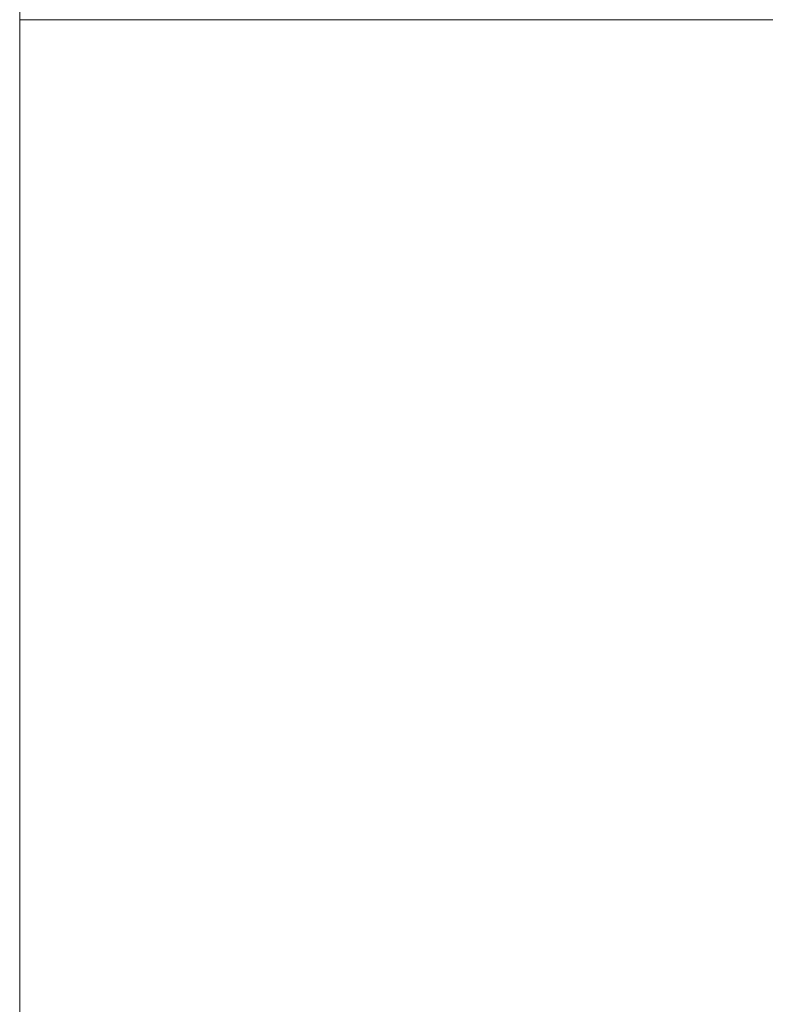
# Model space of a CAD drawing. Header units: millimetres. Extents: x -2623 to 24971, y -2398 to 10503.
# Tile 39 of 256: x 0 to 0.0249, y -0.0329 to 0. Entities that reach past the tile are written whole.
import ezdxf

# ---------------------------------------------------------------- set-up
doc = ezdxf.new("R2010")
doc.units = ezdxf.units.MM
for name, color, linetype, lineweight in [('Top Dimensions', 4, 'Continuous', 5), ('Top Dimensions @ 0.01', 4, 'Continuous', 5), ('Top Dimensions @ 0.1', 4, 'Continuous', 5), ('Top Dimensions @ 0.25', 4, 'Continuous', 5), ('Top Dimensions @ 0.5', 4, 'Continuous', 5), ('Top Dimensions @ 1 (1)', 4, 'Continuous', 5), ('Top Dimensions @ 1 (2)', 4, 'Continuous', 5), ('Top Dimensions @ 10', 4, 'Continuous', 5), ('Top Dimensions @ 100', 4, 'Continuous', 5), ('Top Dimensions @ 12', 4, 'Continuous', 5), ('Top Dimensions @ 128', 4, 'Continuous', 5), ('Top Dimensions @ 1536', 4, 'Continuous', 5), ('Top Dimensions @ 16 (1)', 4, 'Continuous', 5), ('Top Dimensions @ 16 (2)', 4, 'Continuous', 5), ('Top Dimensions @ 192', 4, 'Continuous', 5), ('Top Dimensions @ 2 (1)', 4, 'Continuous', 5), ('Top Dimensions @ 20', 4, 'Continuous', 5), ('Top Dimensions @ 24', 4, 'Continuous', 5), ('Top Dimensions @ 30', 4, 'Continuous', 5), ('Top Dimensions @ 32', 4, 'Continuous', 5), ('Top Dimensions @ 384', 4, 'Continuous', 5), ('Top Dimensions @ 4 (1)', 4, 'Continuous', 5), ('Top Dimensions @ 4 (2)', 4, 'Continuous', 5), ('Top Dimensions @ 40', 4, 'Continuous', 5), ('Top Dimensions @ 48', 4, 'Continuous', 5), ('Top Dimensions @ 5', 4, 'Continuous', 5), ('Top Dimensions @ 50', 4, 'Continuous', 5), ('Top Dimensions @ 64', 4, 'Continuous', 5), ('Top Dimensions @ 768', 4, 'Continuous', 5), ('Top Dimensions @ 8 (1)', 4, 'Continuous', 5), ('Top Dimensions @ 8 (2)', 4, 'Continuous', 5), ('Top Dimensions @ 96', 4, 'Continuous', 5), ('Workstation - Top', 4, 'Continuous', 5)]:
    doc.layers.add(name, color=color, linetype=linetype, lineweight=lineweight)
doc.styles.add('Arial-1.500', font='txt', dxfattribs={"height": 1.5})
doc.dimstyles.new('Dim-Style 5', dxfattribs={"dimtxt": 0.18, "dimasz": 1, "dimexe": 0.5, "dimexo": 0, "dimgap": 1, "dimtad": 1, "dimdec": 0, "dimzin": 0, "dimdsep": 46, "dimtxsty": 'Arial-1.500', "dimblk": 'OBLIQUE', "dimcen": 0.09, "dimclrd": 4, "dimclre": 4, "dimclrt": 4, "dimadec": 0, "dimazin": 0, "dimtfac": 1, "dimtdec": 4, "dimtmove": 0, "dimatfit": 1, "dimfxl": 1, "dimfxlon": 1, "dimtolj": 1, "dimtzin": 0, "dimlwd": 5, "dimlwe": 5, "dimarcsym": 0})

# ---------------------------------------------------------------- blocks, each defined once
blk = doc.blocks.new('_Oblique')
at = {"color": 0, "linetype": 'ByBlock', "lineweight": -2}
blk.add_line((-0.5, -0.5), (0.5, 0.5), dxfattribs=at)
blk = doc.blocks.new('*D134')
at = {"layer": 'Defpoints', "color": 0}
for p in [(0, 0), (1500, 0), (1500, -100.327154)]:
    blk.add_point(p, dxfattribs=at)
at = {"layer": 'Top Dimensions', "color": 4, "linetype": 'Continuous', "lineweight": 5}
for p, q in [((0, -99.327154), (0, -100.827154)), ((1500, -99.327154), (1500, -100.827154)), ((0, -100.327154), (1500, -100.327154))]:
    blk.add_line(p, q, dxfattribs=at)
at = {"layer": 'Top Dimensions', "color": 4, "lineweight": 5, "rotation": 180}
blk.add_blockref('_Oblique', (0, -100.327154), dxfattribs=at)
at = {"layer": 'Top Dimensions', "color": 4, "lineweight": 5}
blk.add_blockref('_Oblique', (1500, -100.327154), dxfattribs=at)
at = {"layer": 'Top Dimensions', "color": 4, "insert": (750, -98.561404), "char_height": 1.5, "attachment_point": 5, "style": 'Arial-1.500'}
blk.add_mtext('\\A1;1500', dxfattribs=at)
blk = doc.blocks.new('*D135')
at = {"layer": 'Defpoints', "color": 0}
for p in [(0, 0), (1500, 0), (1500, -100.327154)]:
    blk.add_point(p, dxfattribs=at)
at = {"layer": 'Top Dimensions', "color": 4, "linetype": 'Continuous', "lineweight": 5}
for p, q in [((0, -88.327154), (0, -106.327154)), ((1500, -88.327154), (1500, -106.327154)), ((0, -100.327154), (1500, -100.327154))]:
    blk.add_line(p, q, dxfattribs=at)
at = {"layer": 'Top Dimensions', "color": 4, "lineweight": 5, "xscale": 12, "yscale": 12, "zscale": 12, "rotation": 180}
blk.add_blockref('_Oblique', (0, -100.327154), dxfattribs=at)
at = {"layer": 'Top Dimensions', "color": 4, "lineweight": 5, "xscale": 12, "yscale": 12, "zscale": 12}
blk.add_blockref('_Oblique', (1500, -100.327154), dxfattribs=at)
at = {"layer": 'Top Dimensions', "color": 4, "insert": (750, -79.138154), "char_height": 18, "attachment_point": 5, "style": 'Arial-1.500'}
blk.add_mtext('\\A1;1500', dxfattribs=at)
blk = doc.blocks.new('*D136')
at = {"layer": 'Defpoints', "color": 0}
for p in [(0, 0), (1500, 0), (1500, -100.327154)]:
    blk.add_point(p, dxfattribs=at)
at = {"layer": 'Top Dimensions', "color": 4, "linetype": 'Continuous', "lineweight": 5}
for p, q in [((0, -99.327154), (0, -100.827154)), ((1500, -99.327154), (1500, -100.827154)), ((0, -100.327154), (1500, -100.327154))]:
    blk.add_line(p, q, dxfattribs=at)
at = {"layer": 'Top Dimensions', "color": 4, "lineweight": 5, "rotation": 180}
blk.add_blockref('_Oblique', (0, -100.327154), dxfattribs=at)
at = {"layer": 'Top Dimensions', "color": 4, "lineweight": 5}
blk.add_blockref('_Oblique', (1500, -100.327154), dxfattribs=at)
at = {"layer": 'Top Dimensions', "color": 4, "insert": (750, -98.561404), "char_height": 1.5, "attachment_point": 5, "style": 'Arial-1.500'}
blk.add_mtext('\\A1;1500', dxfattribs=at)
blk = doc.blocks.new('*D137')
at = {"layer": 'Defpoints', "color": 0}
for p in [(0, 0), (1500, 0), (1500, -100.327154)]:
    blk.add_point(p, dxfattribs=at)
at = {"layer": 'Top Dimensions', "color": 4, "linetype": 'Continuous', "lineweight": 5}
for p, q in [((0, -92.327154), (0, -104.327154)), ((1500, -92.327154), (1500, -104.327154)), ((0, -100.327154), (1500, -100.327154))]:
    blk.add_line(p, q, dxfattribs=at)
at = {"layer": 'Top Dimensions', "color": 4, "lineweight": 5, "xscale": 8, "yscale": 8, "zscale": 8, "rotation": 180}
blk.add_blockref('_Oblique', (0, -100.327154), dxfattribs=at)
at = {"layer": 'Top Dimensions', "color": 4, "lineweight": 5, "xscale": 8, "yscale": 8, "zscale": 8}
blk.add_blockref('_Oblique', (1500, -100.327154), dxfattribs=at)
at = {"layer": 'Top Dimensions', "color": 4, "insert": (750, -86.201154), "char_height": 12, "attachment_point": 5, "style": 'Arial-1.500'}
blk.add_mtext('\\A1;1500', dxfattribs=at)
blk = doc.blocks.new('*D138')
at = {"layer": 'Defpoints', "color": 0}
for p in [(0, 0), (1500, 0), (1500, -100.327154)]:
    blk.add_point(p, dxfattribs=at)
at = {"layer": 'Top Dimensions', "color": 4, "linetype": 'Continuous', "lineweight": 5}
for p, q in [((0, 0), (0, -868.327154)), ((1500, 0), (1500, -868.327154)), ((0, -100.327154), (-1536, -100.327154)), ((0, -100.327154), (1500, -100.327154)), ((1500, -100.327154), (12755.04, -100.327154))]:
    blk.add_line(p, q, dxfattribs=at)
at = {"layer": 'Top Dimensions', "color": 4, "lineweight": 5, "xscale": 1536, "yscale": 1536, "zscale": 1536}
blk.add_blockref('_Oblique', (0, -100.327154), dxfattribs=at)
at = {"layer": 'Top Dimensions', "color": 4, "lineweight": 5, "xscale": 1536, "yscale": 1536, "zscale": 1536, "rotation": 180}
blk.add_blockref('_Oblique', (1500, -100.327154), dxfattribs=at)
at = {"layer": 'Top Dimensions', "color": 4, "insert": (9431.52, 2611.864846), "char_height": 2304, "attachment_point": 5, "style": 'Arial-1.500'}
blk.add_mtext('\\A1;1500', dxfattribs=at)
blk = doc.blocks.new('*D139')
at = {"layer": 'Defpoints', "color": 0}
for p in [(0, 0), (1500, 0), (1500, -100.327154)]:
    blk.add_point(p, dxfattribs=at)
at = {"layer": 'Top Dimensions', "color": 4, "linetype": 'Continuous', "lineweight": 5}
for p, q in [((0, 0), (0, -196.327154)), ((1500, 0), (1500, -196.327154)), ((0, -100.327154), (1500, -100.327154))]:
    blk.add_line(p, q, dxfattribs=at)
at = {"layer": 'Top Dimensions', "color": 4, "lineweight": 5, "xscale": 192, "yscale": 192, "zscale": 192, "rotation": 180}
blk.add_blockref('_Oblique', (0, -100.327154), dxfattribs=at)
at = {"layer": 'Top Dimensions', "color": 4, "lineweight": 5, "xscale": 192, "yscale": 192, "zscale": 192}
blk.add_blockref('_Oblique', (1500, -100.327154), dxfattribs=at)
at = {"layer": 'Top Dimensions', "color": 4, "insert": (750, 238.696846), "char_height": 288, "attachment_point": 5, "style": 'Arial-1.500'}
blk.add_mtext('\\A1;1500', dxfattribs=at)
blk = doc.blocks.new('*D140')
at = {"layer": 'Defpoints', "color": 0}
for p in [(0, 0), (1500, 0), (1500, -100.327154)]:
    blk.add_point(p, dxfattribs=at)
at = {"layer": 'Top Dimensions', "color": 4, "linetype": 'Continuous', "lineweight": 5}
for p, q in [((0, -76.327154), (0, -112.327154)), ((1500, -76.327154), (1500, -112.327154)), ((0, -100.327154), (1500, -100.327154))]:
    blk.add_line(p, q, dxfattribs=at)
at = {"layer": 'Top Dimensions', "color": 4, "lineweight": 5, "xscale": 24, "yscale": 24, "zscale": 24, "rotation": 180}
blk.add_blockref('_Oblique', (0, -100.327154), dxfattribs=at)
at = {"layer": 'Top Dimensions', "color": 4, "lineweight": 5, "xscale": 24, "yscale": 24, "zscale": 24}
blk.add_blockref('_Oblique', (1500, -100.327154), dxfattribs=at)
at = {"layer": 'Top Dimensions', "color": 4, "insert": (750, -57.949154), "char_height": 36, "attachment_point": 5, "style": 'Arial-1.500'}
blk.add_mtext('\\A1;1500', dxfattribs=at)
blk = doc.blocks.new('*D141')
at = {"layer": 'Defpoints', "color": 0}
for p in [(0, 0), (1500, 0), (1500, -100.327154)]:
    blk.add_point(p, dxfattribs=at)
at = {"layer": 'Top Dimensions', "color": 4, "linetype": 'Continuous', "lineweight": 5}
for p, q in [((0, 0), (0, -292.327154)), ((1500, 0), (1500, -292.327154)), ((0, -100.327154), (-384, -100.327154)), ((0, -100.327154), (1500, -100.327154)), ((1500, -100.327154), (4313.76, -100.327154))]:
    blk.add_line(p, q, dxfattribs=at)
at = {"layer": 'Top Dimensions', "color": 4, "lineweight": 5, "xscale": 384, "yscale": 384, "zscale": 384}
blk.add_blockref('_Oblique', (0, -100.327154), dxfattribs=at)
at = {"layer": 'Top Dimensions', "color": 4, "lineweight": 5, "xscale": 384, "yscale": 384, "zscale": 384, "rotation": 180}
blk.add_blockref('_Oblique', (1500, -100.327154), dxfattribs=at)
at = {"layer": 'Top Dimensions', "color": 4, "insert": (3482.88, 577.720846), "char_height": 576, "attachment_point": 5, "style": 'Arial-1.500'}
blk.add_mtext('\\A1;1500', dxfattribs=at)
blk = doc.blocks.new('*D142')
at = {"layer": 'Defpoints', "color": 0}
for p in [(0, 0), (1500, 0), (1500, -100.327154)]:
    blk.add_point(p, dxfattribs=at)
at = {"layer": 'Top Dimensions', "color": 4, "linetype": 'Continuous', "lineweight": 5}
for p, q in [((0, -52.327154), (0, -124.327154)), ((1500, -52.327154), (1500, -124.327154)), ((0, -100.327154), (1500, -100.327154))]:
    blk.add_line(p, q, dxfattribs=at)
at = {"layer": 'Top Dimensions', "color": 4, "lineweight": 5, "xscale": 48, "yscale": 48, "zscale": 48, "rotation": 180}
blk.add_blockref('_Oblique', (0, -100.327154), dxfattribs=at)
at = {"layer": 'Top Dimensions', "color": 4, "lineweight": 5, "xscale": 48, "yscale": 48, "zscale": 48}
blk.add_blockref('_Oblique', (1500, -100.327154), dxfattribs=at)
at = {"layer": 'Top Dimensions', "color": 4, "insert": (750, -15.571154), "char_height": 72, "attachment_point": 5, "style": 'Arial-1.500'}
blk.add_mtext('\\A1;1500', dxfattribs=at)
blk = doc.blocks.new('*D143')
at = {"layer": 'Defpoints', "color": 0}
for p in [(0, 0), (1500, 0), (1500, -100.327154)]:
    blk.add_point(p, dxfattribs=at)
at = {"layer": 'Top Dimensions', "color": 4, "linetype": 'Continuous', "lineweight": 5}
for p, q in [((0, 0), (0, -484.327154)), ((1500, 0), (1500, -484.327154)), ((0, -100.327154), (-768, -100.327154)), ((0, -100.327154), (1500, -100.327154)), ((1500, -100.327154), (7127.52, -100.327154))]:
    blk.add_line(p, q, dxfattribs=at)
at = {"layer": 'Top Dimensions', "color": 4, "lineweight": 5, "xscale": 768, "yscale": 768, "zscale": 768}
blk.add_blockref('_Oblique', (0, -100.327154), dxfattribs=at)
at = {"layer": 'Top Dimensions', "color": 4, "lineweight": 5, "xscale": 768, "yscale": 768, "zscale": 768, "rotation": 180}
blk.add_blockref('_Oblique', (1500, -100.327154), dxfattribs=at)
at = {"layer": 'Top Dimensions', "color": 4, "insert": (5465.76, 1255.768846), "char_height": 1152, "attachment_point": 5, "style": 'Arial-1.500'}
blk.add_mtext('\\A1;1500', dxfattribs=at)
blk = doc.blocks.new('*D144')
at = {"layer": 'Defpoints', "color": 0}
for p in [(0, 0), (1500, 0), (1500, -100.327154)]:
    blk.add_point(p, dxfattribs=at)
at = {"layer": 'Top Dimensions', "color": 4, "linetype": 'Continuous', "lineweight": 5}
for p, q in [((0, -4.327154), (0, -148.327154)), ((1500, -4.327154), (1500, -148.327154)), ((0, -100.327154), (1500, -100.327154))]:
    blk.add_line(p, q, dxfattribs=at)
at = {"layer": 'Top Dimensions', "color": 4, "lineweight": 5, "xscale": 96, "yscale": 96, "zscale": 96, "rotation": 180}
blk.add_blockref('_Oblique', (0, -100.327154), dxfattribs=at)
at = {"layer": 'Top Dimensions', "color": 4, "lineweight": 5, "xscale": 96, "yscale": 96, "zscale": 96}
blk.add_blockref('_Oblique', (1500, -100.327154), dxfattribs=at)
at = {"layer": 'Top Dimensions', "color": 4, "insert": (750, 69.184846), "char_height": 144, "attachment_point": 5, "style": 'Arial-1.500'}
blk.add_mtext('\\A1;1500', dxfattribs=at)
blk = doc.blocks.new('*D145')
at = {"layer": 'Defpoints', "color": 0}
for p in [(0, 0), (1500, 0), (1500, -100.327154)]:
    blk.add_point(p, dxfattribs=at)
at = {"layer": 'Top Dimensions', "color": 4, "linetype": 'Continuous', "lineweight": 5}
for p, q in [((0, -100.317154), (0, -100.332154)), ((1500, -100.317154), (1500, -100.332154)), ((0, -100.327154), (1500, -100.327154))]:
    blk.add_line(p, q, dxfattribs=at)
at = {"layer": 'Top Dimensions', "color": 4, "lineweight": 5, "xscale": 0.01, "yscale": 0.01, "zscale": 0.01, "rotation": 180}
blk.add_blockref('_Oblique', (0, -100.327154), dxfattribs=at)
at = {"layer": 'Top Dimensions', "color": 4, "lineweight": 5, "xscale": 0.01, "yscale": 0.01, "zscale": 0.01}
blk.add_blockref('_Oblique', (1500, -100.327154), dxfattribs=at)
at = {"layer": 'Top Dimensions', "color": 4, "insert": (750, -100.309496), "char_height": 0.015, "attachment_point": 5, "style": 'Arial-1.500'}
blk.add_mtext('\\A1;1500', dxfattribs=at)
blk = doc.blocks.new('*D146')
at = {"layer": 'Defpoints', "color": 0}
for p in [(0, 0), (1500, 0), (1500, -100.327154)]:
    blk.add_point(p, dxfattribs=at)
at = {"layer": 'Top Dimensions', "color": 4, "linetype": 'Continuous', "lineweight": 5}
for p, q in [((0, -100.227154), (0, -100.377154)), ((1500, -100.227154), (1500, -100.377154)), ((0, -100.327154), (1500, -100.327154))]:
    blk.add_line(p, q, dxfattribs=at)
at = {"layer": 'Top Dimensions', "color": 4, "lineweight": 5, "xscale": 0.1, "yscale": 0.1, "zscale": 0.1, "rotation": 180}
blk.add_blockref('_Oblique', (0, -100.327154), dxfattribs=at)
at = {"layer": 'Top Dimensions', "color": 4, "lineweight": 5, "xscale": 0.1, "yscale": 0.1, "zscale": 0.1}
blk.add_blockref('_Oblique', (1500, -100.327154), dxfattribs=at)
at = {"layer": 'Top Dimensions', "color": 4, "insert": (750, -100.150579), "char_height": 0.15, "attachment_point": 5, "style": 'Arial-1.500'}
blk.add_mtext('\\A1;1500', dxfattribs=at)
blk = doc.blocks.new('*D147')
at = {"layer": 'Defpoints', "color": 0}
for p in [(0, 0), (1500, 0), (1500, -100.327154)]:
    blk.add_point(p, dxfattribs=at)
at = {"layer": 'Top Dimensions', "color": 4, "linetype": 'Continuous', "lineweight": 5}
for p, q in [((0, -90.327154), (0, -105.327154)), ((1500, -90.327154), (1500, -105.327154)), ((0, -100.327154), (1500, -100.327154))]:
    blk.add_line(p, q, dxfattribs=at)
at = {"layer": 'Top Dimensions', "color": 4, "lineweight": 5, "xscale": 10, "yscale": 10, "zscale": 10, "rotation": 180}
blk.add_blockref('_Oblique', (0, -100.327154), dxfattribs=at)
at = {"layer": 'Top Dimensions', "color": 4, "lineweight": 5, "xscale": 10, "yscale": 10, "zscale": 10}
blk.add_blockref('_Oblique', (1500, -100.327154), dxfattribs=at)
at = {"layer": 'Top Dimensions', "color": 4, "insert": (750, -82.669654), "char_height": 15, "attachment_point": 5, "style": 'Arial-1.500'}
blk.add_mtext('\\A1;1500', dxfattribs=at)
blk = doc.blocks.new('*D148')
at = {"layer": 'Defpoints', "color": 0}
for p in [(0, 0), (1500, 0), (1500, -100.327154)]:
    blk.add_point(p, dxfattribs=at)
at = {"layer": 'Top Dimensions', "color": 4, "linetype": 'Continuous', "lineweight": 5}
for p, q in [((0, -0.327154), (0, -150.327154)), ((1500, -0.327154), (1500, -150.327154)), ((0, -100.327154), (1500, -100.327154))]:
    blk.add_line(p, q, dxfattribs=at)
at = {"layer": 'Top Dimensions', "color": 4, "lineweight": 5, "xscale": 100, "yscale": 100, "zscale": 100, "rotation": 180}
blk.add_blockref('_Oblique', (0, -100.327154), dxfattribs=at)
at = {"layer": 'Top Dimensions', "color": 4, "lineweight": 5, "xscale": 100, "yscale": 100, "zscale": 100}
blk.add_blockref('_Oblique', (1500, -100.327154), dxfattribs=at)
at = {"layer": 'Top Dimensions', "color": 4, "insert": (750, 76.247846), "char_height": 150, "attachment_point": 5, "style": 'Arial-1.500'}
blk.add_mtext('\\A1;1500', dxfattribs=at)
blk = doc.blocks.new('*D149')
at = {"layer": 'Defpoints', "color": 0}
for p in [(0, 0), (1500, 0), (1500, -100.327154)]:
    blk.add_point(p, dxfattribs=at)
at = {"layer": 'Top Dimensions', "color": 4, "linetype": 'Continuous', "lineweight": 5}
for p, q in [((0, -84.327154), (0, -108.327154)), ((1500, -84.327154), (1500, -108.327154)), ((0, -100.327154), (1500, -100.327154))]:
    blk.add_line(p, q, dxfattribs=at)
at = {"layer": 'Top Dimensions', "color": 4, "lineweight": 5, "xscale": 16, "yscale": 16, "zscale": 16, "rotation": 180}
blk.add_blockref('_Oblique', (0, -100.327154), dxfattribs=at)
at = {"layer": 'Top Dimensions', "color": 4, "lineweight": 5, "xscale": 16, "yscale": 16, "zscale": 16}
blk.add_blockref('_Oblique', (1500, -100.327154), dxfattribs=at)
at = {"layer": 'Top Dimensions', "color": 4, "insert": (750, -72.075154), "char_height": 24, "attachment_point": 5, "style": 'Arial-1.500'}
blk.add_mtext('\\A1;1500', dxfattribs=at)
blk = doc.blocks.new('*D150')
at = {"layer": 'Defpoints', "color": 0}
for p in [(0, 0), (1500, 0), (1500, -100.327154)]:
    blk.add_point(p, dxfattribs=at)
at = {"layer": 'Top Dimensions', "color": 4, "linetype": 'Continuous', "lineweight": 5}
for p, q in [((0, -98.327154), (0, -101.327154)), ((1500, -98.327154), (1500, -101.327154)), ((0, -100.327154), (1500, -100.327154))]:
    blk.add_line(p, q, dxfattribs=at)
at = {"layer": 'Top Dimensions', "color": 4, "lineweight": 5, "xscale": 2, "yscale": 2, "zscale": 2, "rotation": 180}
blk.add_blockref('_Oblique', (0, -100.327154), dxfattribs=at)
at = {"layer": 'Top Dimensions', "color": 4, "lineweight": 5, "xscale": 2, "yscale": 2, "zscale": 2}
blk.add_blockref('_Oblique', (1500, -100.327154), dxfattribs=at)
at = {"layer": 'Top Dimensions', "color": 4, "insert": (750, -96.795654), "char_height": 3, "attachment_point": 5, "style": 'Arial-1.500'}
blk.add_mtext('\\A1;1500', dxfattribs=at)
blk = doc.blocks.new('*D151')
at = {"layer": 'Defpoints', "color": 0}
for p in [(0, 0), (1500, 0), (1500, -100.327154)]:
    blk.add_point(p, dxfattribs=at)
at = {"layer": 'Top Dimensions', "color": 4, "linetype": 'Continuous', "lineweight": 5}
for p, q in [((0, -80.327154), (0, -110.327154)), ((1500, -80.327154), (1500, -110.327154)), ((0, -100.327154), (1500, -100.327154))]:
    blk.add_line(p, q, dxfattribs=at)
at = {"layer": 'Top Dimensions', "color": 4, "lineweight": 5, "xscale": 20, "yscale": 20, "zscale": 20, "rotation": 180}
blk.add_blockref('_Oblique', (0, -100.327154), dxfattribs=at)
at = {"layer": 'Top Dimensions', "color": 4, "lineweight": 5, "xscale": 20, "yscale": 20, "zscale": 20}
blk.add_blockref('_Oblique', (1500, -100.327154), dxfattribs=at)
at = {"layer": 'Top Dimensions', "color": 4, "insert": (750, -65.012154), "char_height": 30, "attachment_point": 5, "style": 'Arial-1.500'}
blk.add_mtext('\\A1;1500', dxfattribs=at)
blk = doc.blocks.new('*D152')
at = {"layer": 'Defpoints', "color": 0}
for p in [(0, 0), (1500, 0), (1500, -100.327154)]:
    blk.add_point(p, dxfattribs=at)
at = {"layer": 'Top Dimensions', "color": 4, "linetype": 'Continuous', "lineweight": 5}
for p, q in [((0, -70.327154), (0, -115.327154)), ((1500, -70.327154), (1500, -115.327154)), ((0, -100.327154), (1500, -100.327154))]:
    blk.add_line(p, q, dxfattribs=at)
at = {"layer": 'Top Dimensions', "color": 4, "lineweight": 5, "xscale": 30, "yscale": 30, "zscale": 30, "rotation": 180}
blk.add_blockref('_Oblique', (0, -100.327154), dxfattribs=at)
at = {"layer": 'Top Dimensions', "color": 4, "lineweight": 5, "xscale": 30, "yscale": 30, "zscale": 30}
blk.add_blockref('_Oblique', (1500, -100.327154), dxfattribs=at)
at = {"layer": 'Top Dimensions', "color": 4, "insert": (750, -47.354654), "char_height": 45, "attachment_point": 5, "style": 'Arial-1.500'}
blk.add_mtext('\\A1;1500', dxfattribs=at)
blk = doc.blocks.new('*D153')
at = {"layer": 'Defpoints', "color": 0}
for p in [(0, 0), (1500, 0), (1500, -100.327154)]:
    blk.add_point(p, dxfattribs=at)
at = {"layer": 'Top Dimensions', "color": 4, "linetype": 'Continuous', "lineweight": 5}
for p, q in [((0, -96.327154), (0, -102.327154)), ((1500, -96.327154), (1500, -102.327154)), ((0, -100.327154), (1500, -100.327154))]:
    blk.add_line(p, q, dxfattribs=at)
at = {"layer": 'Top Dimensions', "color": 4, "lineweight": 5, "xscale": 4, "yscale": 4, "zscale": 4, "rotation": 180}
blk.add_blockref('_Oblique', (0, -100.327154), dxfattribs=at)
at = {"layer": 'Top Dimensions', "color": 4, "lineweight": 5, "xscale": 4, "yscale": 4, "zscale": 4}
blk.add_blockref('_Oblique', (1500, -100.327154), dxfattribs=at)
at = {"layer": 'Top Dimensions', "color": 4, "insert": (750, -93.264154), "char_height": 6, "attachment_point": 5, "style": 'Arial-1.500'}
blk.add_mtext('\\A1;1500', dxfattribs=at)
blk = doc.blocks.new('*D154')
at = {"layer": 'Defpoints', "color": 0}
for p in [(0, 0), (1500, 0), (1500, -100.327154)]:
    blk.add_point(p, dxfattribs=at)
at = {"layer": 'Top Dimensions', "color": 4, "linetype": 'Continuous', "lineweight": 5}
for p, q in [((0, -60.327154), (0, -120.327154)), ((1500, -60.327154), (1500, -120.327154)), ((0, -100.327154), (1500, -100.327154))]:
    blk.add_line(p, q, dxfattribs=at)
at = {"layer": 'Top Dimensions', "color": 4, "lineweight": 5, "xscale": 40, "yscale": 40, "zscale": 40, "rotation": 180}
blk.add_blockref('_Oblique', (0, -100.327154), dxfattribs=at)
at = {"layer": 'Top Dimensions', "color": 4, "lineweight": 5, "xscale": 40, "yscale": 40, "zscale": 40}
blk.add_blockref('_Oblique', (1500, -100.327154), dxfattribs=at)
at = {"layer": 'Top Dimensions', "color": 4, "insert": (750, -29.697154), "char_height": 60, "attachment_point": 5, "style": 'Arial-1.500'}
blk.add_mtext('\\A1;1500', dxfattribs=at)
blk = doc.blocks.new('*D155')
at = {"layer": 'Defpoints', "color": 0}
for p in [(0, 0), (1500, 0), (1500, -100.327154)]:
    blk.add_point(p, dxfattribs=at)
at = {"layer": 'Top Dimensions', "color": 4, "linetype": 'Continuous', "lineweight": 5}
for p, q in [((0, -95.327154), (0, -102.827154)), ((1500, -95.327154), (1500, -102.827154)), ((0, -100.327154), (1500, -100.327154))]:
    blk.add_line(p, q, dxfattribs=at)
at = {"layer": 'Top Dimensions', "color": 4, "lineweight": 5, "xscale": 5, "yscale": 5, "zscale": 5, "rotation": 180}
blk.add_blockref('_Oblique', (0, -100.327154), dxfattribs=at)
at = {"layer": 'Top Dimensions', "color": 4, "lineweight": 5, "xscale": 5, "yscale": 5, "zscale": 5}
blk.add_blockref('_Oblique', (1500, -100.327154), dxfattribs=at)
at = {"layer": 'Top Dimensions', "color": 4, "insert": (750, -91.498404), "char_height": 7.5, "attachment_point": 5, "style": 'Arial-1.500'}
blk.add_mtext('\\A1;1500', dxfattribs=at)
blk = doc.blocks.new('*D156')
at = {"layer": 'Defpoints', "color": 0}
for p in [(0, 0), (1500, 0), (1500, -100.327154)]:
    blk.add_point(p, dxfattribs=at)
at = {"layer": 'Top Dimensions', "color": 4, "linetype": 'Continuous', "lineweight": 5}
for p, q in [((0, -50.327154), (0, -125.327154)), ((1500, -50.327154), (1500, -125.327154)), ((0, -100.327154), (1500, -100.327154))]:
    blk.add_line(p, q, dxfattribs=at)
at = {"layer": 'Top Dimensions', "color": 4, "lineweight": 5, "xscale": 50, "yscale": 50, "zscale": 50, "rotation": 180}
blk.add_blockref('_Oblique', (0, -100.327154), dxfattribs=at)
at = {"layer": 'Top Dimensions', "color": 4, "lineweight": 5, "xscale": 50, "yscale": 50, "zscale": 50}
blk.add_blockref('_Oblique', (1500, -100.327154), dxfattribs=at)
at = {"layer": 'Top Dimensions', "color": 4, "insert": (750, -12.039654), "char_height": 75, "attachment_point": 5, "style": 'Arial-1.500'}
blk.add_mtext('\\A1;1500', dxfattribs=at)
blk = doc.blocks.new('*D157')
at = {"layer": 'Defpoints', "color": 0}
for p in [(0, 0), (1500, 0), (1500, -100.327154)]:
    blk.add_point(p, dxfattribs=at)
at = {"layer": 'Top Dimensions', "color": 4, "linetype": 'Continuous', "lineweight": 5}
for p, q in [((0, -92.327154), (0, -104.327154)), ((1500, -92.327154), (1500, -104.327154)), ((0, -100.327154), (1500, -100.327154))]:
    blk.add_line(p, q, dxfattribs=at)
at = {"layer": 'Top Dimensions', "color": 4, "lineweight": 5, "xscale": 8, "yscale": 8, "zscale": 8, "rotation": 180}
blk.add_blockref('_Oblique', (0, -100.327154), dxfattribs=at)
at = {"layer": 'Top Dimensions', "color": 4, "lineweight": 5, "xscale": 8, "yscale": 8, "zscale": 8}
blk.add_blockref('_Oblique', (1500, -100.327154), dxfattribs=at)
at = {"layer": 'Top Dimensions', "color": 4, "insert": (750, -86.201154), "char_height": 12, "attachment_point": 5, "style": 'Arial-1.500'}
blk.add_mtext('\\A1;1500', dxfattribs=at)
blk = doc.blocks.new('*D158')
at = {"layer": 'Defpoints', "color": 0}
for p in [(0, 0), (1500, 0), (1500, -100.327154)]:
    blk.add_point(p, dxfattribs=at)
at = {"layer": 'Top Dimensions', "color": 4, "linetype": 'Continuous', "lineweight": 5}
for p, q in [((0, -99.827154), (0, -100.577154)), ((1500, -99.827154), (1500, -100.577154)), ((0, -100.327154), (1500, -100.327154))]:
    blk.add_line(p, q, dxfattribs=at)
at = {"layer": 'Top Dimensions', "color": 4, "lineweight": 5, "xscale": 0.5, "yscale": 0.5, "zscale": 0.5, "rotation": 180}
blk.add_blockref('_Oblique', (0, -100.327154), dxfattribs=at)
at = {"layer": 'Top Dimensions', "color": 4, "lineweight": 5, "xscale": 0.5, "yscale": 0.5, "zscale": 0.5}
blk.add_blockref('_Oblique', (1500, -100.327154), dxfattribs=at)
at = {"layer": 'Top Dimensions', "color": 4, "insert": (750, -99.444279), "char_height": 0.75, "attachment_point": 5, "style": 'Arial-1.500'}
blk.add_mtext('\\A1;1500', dxfattribs=at)
blk = doc.blocks.new('*D159')
at = {"layer": 'Defpoints', "color": 0}
for p in [(0, 0), (1500, 0), (1500, -100.327154)]:
    blk.add_point(p, dxfattribs=at)
at = {"layer": 'Top Dimensions', "color": 4, "linetype": 'Continuous', "lineweight": 5}
for p, q in [((0, -96.327154), (0, -102.327154)), ((1500, -96.327154), (1500, -102.327154)), ((0, -100.327154), (1500, -100.327154))]:
    blk.add_line(p, q, dxfattribs=at)
at = {"layer": 'Top Dimensions', "color": 4, "lineweight": 5, "xscale": 4, "yscale": 4, "zscale": 4, "rotation": 180}
blk.add_blockref('_Oblique', (0, -100.327154), dxfattribs=at)
at = {"layer": 'Top Dimensions', "color": 4, "lineweight": 5, "xscale": 4, "yscale": 4, "zscale": 4}
blk.add_blockref('_Oblique', (1500, -100.327154), dxfattribs=at)
at = {"layer": 'Top Dimensions', "color": 4, "insert": (750, -93.264154), "char_height": 6, "attachment_point": 5, "style": 'Arial-1.500'}
blk.add_mtext('\\A1;1500', dxfattribs=at)
blk = doc.blocks.new('*D160')
at = {"layer": 'Defpoints', "color": 0}
for p in [(0, 0), (1500, 0), (1500, -100.327154)]:
    blk.add_point(p, dxfattribs=at)
at = {"layer": 'Top Dimensions', "color": 4, "linetype": 'Continuous', "lineweight": 5}
for p, q in [((0, -36.327154), (0, -132.327154)), ((1500, -36.327154), (1500, -132.327154)), ((0, -100.327154), (1500, -100.327154))]:
    blk.add_line(p, q, dxfattribs=at)
at = {"layer": 'Top Dimensions', "color": 4, "lineweight": 5, "xscale": 64, "yscale": 64, "zscale": 64, "rotation": 180}
blk.add_blockref('_Oblique', (0, -100.327154), dxfattribs=at)
at = {"layer": 'Top Dimensions', "color": 4, "lineweight": 5, "xscale": 64, "yscale": 64, "zscale": 64}
blk.add_blockref('_Oblique', (1500, -100.327154), dxfattribs=at)
at = {"layer": 'Top Dimensions', "color": 4, "insert": (750, 12.680846), "char_height": 96, "attachment_point": 5, "style": 'Arial-1.500'}
blk.add_mtext('\\A1;1500', dxfattribs=at)
blk = doc.blocks.new('*D161')
at = {"layer": 'Defpoints', "color": 0}
for p in [(0, 0), (1500, 0), (1500, -100.327154)]:
    blk.add_point(p, dxfattribs=at)
at = {"layer": 'Top Dimensions', "color": 4, "linetype": 'Continuous', "lineweight": 5}
for p, q in [((0, 0), (0, -164.327154)), ((1500, 0), (1500, -164.327154)), ((0, -100.327154), (1500, -100.327154))]:
    blk.add_line(p, q, dxfattribs=at)
at = {"layer": 'Top Dimensions', "color": 4, "lineweight": 5, "xscale": 128, "yscale": 128, "zscale": 128, "rotation": 180}
blk.add_blockref('_Oblique', (0, -100.327154), dxfattribs=at)
at = {"layer": 'Top Dimensions', "color": 4, "lineweight": 5, "xscale": 128, "yscale": 128, "zscale": 128}
blk.add_blockref('_Oblique', (1500, -100.327154), dxfattribs=at)
at = {"layer": 'Top Dimensions', "color": 4, "insert": (750, 125.688846), "char_height": 192, "attachment_point": 5, "style": 'Arial-1.500'}
blk.add_mtext('\\A1;1500', dxfattribs=at)
blk = doc.blocks.new('*D162')
at = {"layer": 'Defpoints', "color": 0}
for p in [(0, 0), (1500, 0), (1500, -100.327154)]:
    blk.add_point(p, dxfattribs=at)
at = {"layer": 'Top Dimensions', "color": 4, "linetype": 'Continuous', "lineweight": 5}
for p, q in [((0, -84.327154), (0, -108.327154)), ((1500, -84.327154), (1500, -108.327154)), ((0, -100.327154), (1500, -100.327154))]:
    blk.add_line(p, q, dxfattribs=at)
at = {"layer": 'Top Dimensions', "color": 4, "lineweight": 5, "xscale": 16, "yscale": 16, "zscale": 16, "rotation": 180}
blk.add_blockref('_Oblique', (0, -100.327154), dxfattribs=at)
at = {"layer": 'Top Dimensions', "color": 4, "lineweight": 5, "xscale": 16, "yscale": 16, "zscale": 16}
blk.add_blockref('_Oblique', (1500, -100.327154), dxfattribs=at)
at = {"layer": 'Top Dimensions', "color": 4, "insert": (750, -72.075154), "char_height": 24, "attachment_point": 5, "style": 'Arial-1.500'}
blk.add_mtext('\\A1;1500', dxfattribs=at)
blk = doc.blocks.new('*D163')
at = {"layer": 'Defpoints', "color": 0}
for p in [(0, 0), (1500, 0), (1500, -100.327154)]:
    blk.add_point(p, dxfattribs=at)
at = {"layer": 'Top Dimensions', "color": 4, "linetype": 'Continuous', "lineweight": 5}
for p, q in [((0, -68.327154), (0, -116.327154)), ((1500, -68.327154), (1500, -116.327154)), ((0, -100.327154), (1500, -100.327154))]:
    blk.add_line(p, q, dxfattribs=at)
at = {"layer": 'Top Dimensions', "color": 4, "lineweight": 5, "xscale": 32, "yscale": 32, "zscale": 32, "rotation": 180}
blk.add_blockref('_Oblique', (0, -100.327154), dxfattribs=at)
at = {"layer": 'Top Dimensions', "color": 4, "lineweight": 5, "xscale": 32, "yscale": 32, "zscale": 32}
blk.add_blockref('_Oblique', (1500, -100.327154), dxfattribs=at)
at = {"layer": 'Top Dimensions', "color": 4, "insert": (750, -43.823154), "char_height": 48, "attachment_point": 5, "style": 'Arial-1.500'}
blk.add_mtext('\\A1;1500', dxfattribs=at)
blk = doc.blocks.new('*D164')
at = {"layer": 'Defpoints', "color": 0}
for p in [(0, 0), (1500, 0), (1500, -100.327154)]:
    blk.add_point(p, dxfattribs=at)
at = {"layer": 'Top Dimensions', "color": 4, "linetype": 'Continuous', "lineweight": 5}
for p, q in [((0, -100.077154), (0, -100.452154)), ((1500, -100.077154), (1500, -100.452154)), ((0, -100.327154), (1500, -100.327154))]:
    blk.add_line(p, q, dxfattribs=at)
at = {"layer": 'Top Dimensions', "color": 4, "lineweight": 5, "xscale": 0.25, "yscale": 0.25, "zscale": 0.25, "rotation": 180}
blk.add_blockref('_Oblique', (0, -100.327154), dxfattribs=at)
at = {"layer": 'Top Dimensions', "color": 4, "lineweight": 5, "xscale": 0.25, "yscale": 0.25, "zscale": 0.25}
blk.add_blockref('_Oblique', (1500, -100.327154), dxfattribs=at)
at = {"layer": 'Top Dimensions', "color": 4, "insert": (750, -99.885716), "char_height": 0.375, "attachment_point": 5, "style": 'Arial-1.500'}
blk.add_mtext('\\A1;1500', dxfattribs=at)
blk = doc.blocks.new('*U171')
at = {"layer": 'Top Dimensions @ 0.01'}
dim = blk.add_linear_dim(base=(1500, -100.327154), p1=(0, 0), p2=(1500, 0), dimstyle='Dim-Style 5', override={"dimscale": 0.01}, dxfattribs=at)
dim.commit()
dim.dimension.update_dxf_attribs({"geometry": '*D145', "text_midpoint": (750, -100.309496)})
at = {"layer": 'Top Dimensions @ 0.1'}
dim = blk.add_linear_dim(base=(1500, -100.327154), p1=(0, 0), p2=(1500, 0), dimstyle='Dim-Style 5', override={"dimscale": 0.1}, dxfattribs=at)
dim.commit()
dim.dimension.update_dxf_attribs({"geometry": '*D146', "text_midpoint": (750, -100.150579)})
at = {"layer": 'Top Dimensions @ 0.25'}
dim = blk.add_linear_dim(base=(1500, -100.327154), p1=(0, 0), p2=(1500, 0), dimstyle='Dim-Style 5', override={"dimscale": 0.25}, dxfattribs=at)
dim.commit()
dim.dimension.update_dxf_attribs({"geometry": '*D164', "text_midpoint": (750, -99.885716)})
at = {"layer": 'Top Dimensions @ 0.5'}
dim = blk.add_linear_dim(base=(1500, -100.327154), p1=(0, 0), p2=(1500, 0), dimstyle='Dim-Style 5', override={"dimscale": 0.5}, dxfattribs=at)
dim.commit()
dim.dimension.update_dxf_attribs({"geometry": '*D158', "text_midpoint": (750, -99.444279)})
at = {"layer": 'Top Dimensions @ 1 (1)'}
dim = blk.add_linear_dim(base=(1500, -100.327154), p1=(0, 0), p2=(1500, 0), dimstyle='Dim-Style 5', override={"dimscale": 1}, dxfattribs=at)
dim.commit()
dim.dimension.update_dxf_attribs({"geometry": '*D134', "text_midpoint": (750, -98.561404)})
dim = blk.add_linear_dim(base=(1500, -100.327154), p1=(0, 0), p2=(1500, 0), dimstyle='Dim-Style 5', override={"dimscale": 1}, dxfattribs=at)
dim.commit()
dim.dimension.update_dxf_attribs({"geometry": '*D134', "text_midpoint": (750, -98.561404)})
at = {"layer": 'Top Dimensions @ 1 (2)'}
dim = blk.add_linear_dim(base=(1500, -100.327154), p1=(0, 0), p2=(1500, 0), dimstyle='Dim-Style 5', override={"dimscale": 1}, dxfattribs=at)
dim.commit()
dim.dimension.update_dxf_attribs({"geometry": '*D136', "text_midpoint": (750, -98.561404)})
at = {"layer": 'Top Dimensions @ 10'}
dim = blk.add_linear_dim(base=(1500, -100.327154), p1=(0, 0), p2=(1500, 0), dimstyle='Dim-Style 5', override={"dimscale": 10}, dxfattribs=at)
dim.commit()
dim.dimension.update_dxf_attribs({"geometry": '*D147', "text_midpoint": (750, -82.669654)})
at = {"layer": 'Top Dimensions @ 100'}
dim = blk.add_linear_dim(base=(1500, -100.327154), p1=(0, 0), p2=(1500, 0), dimstyle='Dim-Style 5', override={"dimscale": 100}, dxfattribs=at)
dim.commit()
dim.dimension.update_dxf_attribs({"geometry": '*D148', "text_midpoint": (750, 76.247846)})
at = {"layer": 'Top Dimensions @ 12'}
dim = blk.add_linear_dim(base=(1500, -100.327154), p1=(0, 0), p2=(1500, 0), dimstyle='Dim-Style 5', override={"dimscale": 12}, dxfattribs=at)
dim.commit()
dim.dimension.update_dxf_attribs({"geometry": '*D135', "text_midpoint": (750, -79.138154)})
at = {"layer": 'Top Dimensions @ 128'}
dim = blk.add_linear_dim(base=(1500, -100.327154), p1=(0, 0), p2=(1500, 0), dimstyle='Dim-Style 5', override={"dimscale": 128}, dxfattribs=at)
dim.commit()
dim.dimension.update_dxf_attribs({"geometry": '*D161', "text_midpoint": (750, 125.688846)})
at = {"layer": 'Top Dimensions @ 1536'}
dim = blk.add_linear_dim(base=(1500, -100.327154), p1=(0, 0), p2=(1500, 0), dimstyle='Dim-Style 5', override={"dimscale": 1536}, dxfattribs=at)
dim.commit()
dim.dimension.update_dxf_attribs({"geometry": '*D138', "text_midpoint": (9431.52, 2611.864846)})
at = {"layer": 'Top Dimensions @ 16 (1)'}
dim = blk.add_linear_dim(base=(1500, -100.327154), p1=(0, 0), p2=(1500, 0), dimstyle='Dim-Style 5', override={"dimscale": 16}, dxfattribs=at)
dim.commit()
dim.dimension.update_dxf_attribs({"geometry": '*D149', "text_midpoint": (750, -72.075154)})
at = {"layer": 'Top Dimensions @ 16 (2)'}
dim = blk.add_linear_dim(base=(1500, -100.327154), p1=(0, 0), p2=(1500, 0), dimstyle='Dim-Style 5', override={"dimscale": 16}, dxfattribs=at)
dim.commit()
dim.dimension.update_dxf_attribs({"geometry": '*D162', "text_midpoint": (750, -72.075154)})
at = {"layer": 'Top Dimensions @ 192'}
dim = blk.add_linear_dim(base=(1500, -100.327154), p1=(0, 0), p2=(1500, 0), dimstyle='Dim-Style 5', override={"dimscale": 192}, dxfattribs=at)
dim.commit()
dim.dimension.update_dxf_attribs({"geometry": '*D139', "text_midpoint": (750, 238.696846)})
at = {"layer": 'Top Dimensions @ 2 (1)'}
dim = blk.add_linear_dim(base=(1500, -100.327154), p1=(0, 0), p2=(1500, 0), dimstyle='Dim-Style 5', override={"dimscale": 2}, dxfattribs=at)
dim.commit()
dim.dimension.update_dxf_attribs({"geometry": '*D150', "text_midpoint": (750, -96.795654)})
at = {"layer": 'Top Dimensions @ 20'}
dim = blk.add_linear_dim(base=(1500, -100.327154), p1=(0, 0), p2=(1500, 0), dimstyle='Dim-Style 5', override={"dimscale": 20}, dxfattribs=at)
dim.commit()
dim.dimension.update_dxf_attribs({"geometry": '*D151', "text_midpoint": (750, -65.012154)})
at = {"layer": 'Top Dimensions @ 24'}
dim = blk.add_linear_dim(base=(1500, -100.327154), p1=(0, 0), p2=(1500, 0), dimstyle='Dim-Style 5', override={"dimscale": 24}, dxfattribs=at)
dim.commit()
dim.dimension.update_dxf_attribs({"geometry": '*D140', "text_midpoint": (750, -57.949154)})
at = {"layer": 'Top Dimensions @ 30'}
dim = blk.add_linear_dim(base=(1500, -100.327154), p1=(0, 0), p2=(1500, 0), dimstyle='Dim-Style 5', override={"dimscale": 30}, dxfattribs=at)
dim.commit()
dim.dimension.update_dxf_attribs({"geometry": '*D152', "text_midpoint": (750, -47.354654)})
at = {"layer": 'Top Dimensions @ 32'}
dim = blk.add_linear_dim(base=(1500, -100.327154), p1=(0, 0), p2=(1500, 0), dimstyle='Dim-Style 5', override={"dimscale": 32}, dxfattribs=at)
dim.commit()
dim.dimension.update_dxf_attribs({"geometry": '*D163', "text_midpoint": (750, -43.823154)})
at = {"layer": 'Top Dimensions @ 384'}
dim = blk.add_linear_dim(base=(1500, -100.327154), p1=(0, 0), p2=(1500, 0), dimstyle='Dim-Style 5', override={"dimscale": 384}, dxfattribs=at)
dim.commit()
dim.dimension.update_dxf_attribs({"geometry": '*D141', "text_midpoint": (3482.88, 577.720846)})
at = {"layer": 'Top Dimensions @ 4 (1)'}
dim = blk.add_linear_dim(base=(1500, -100.327154), p1=(0, 0), p2=(1500, 0), dimstyle='Dim-Style 5', override={"dimscale": 4}, dxfattribs=at)
dim.commit()
dim.dimension.update_dxf_attribs({"geometry": '*D153', "text_midpoint": (750, -93.264154)})
at = {"layer": 'Top Dimensions @ 4 (2)'}
dim = blk.add_linear_dim(base=(1500, -100.327154), p1=(0, 0), p2=(1500, 0), dimstyle='Dim-Style 5', override={"dimscale": 4}, dxfattribs=at)
dim.commit()
dim.dimension.update_dxf_attribs({"geometry": '*D159', "text_midpoint": (750, -93.264154)})
at = {"layer": 'Top Dimensions @ 40'}
dim = blk.add_linear_dim(base=(1500, -100.327154), p1=(0, 0), p2=(1500, 0), dimstyle='Dim-Style 5', override={"dimscale": 40}, dxfattribs=at)
dim.commit()
dim.dimension.update_dxf_attribs({"geometry": '*D154', "text_midpoint": (750, -29.697154)})
at = {"layer": 'Top Dimensions @ 48'}
dim = blk.add_linear_dim(base=(1500, -100.327154), p1=(0, 0), p2=(1500, 0), dimstyle='Dim-Style 5', override={"dimscale": 48}, dxfattribs=at)
dim.commit()
dim.dimension.update_dxf_attribs({"geometry": '*D142', "text_midpoint": (750, -15.571154)})
at = {"layer": 'Top Dimensions @ 5'}
dim = blk.add_linear_dim(base=(1500, -100.327154), p1=(0, 0), p2=(1500, 0), dimstyle='Dim-Style 5', override={"dimscale": 5}, dxfattribs=at)
dim.commit()
dim.dimension.update_dxf_attribs({"geometry": '*D155', "text_midpoint": (750, -91.498404)})
at = {"layer": 'Top Dimensions @ 50'}
dim = blk.add_linear_dim(base=(1500, -100.327154), p1=(0, 0), p2=(1500, 0), dimstyle='Dim-Style 5', override={"dimscale": 50}, dxfattribs=at)
dim.commit()
dim.dimension.update_dxf_attribs({"geometry": '*D156', "text_midpoint": (750, -12.039654)})
at = {"layer": 'Top Dimensions @ 64'}
dim = blk.add_linear_dim(base=(1500, -100.327154), p1=(0, 0), p2=(1500, 0), dimstyle='Dim-Style 5', override={"dimscale": 64}, dxfattribs=at)
dim.commit()
dim.dimension.update_dxf_attribs({"geometry": '*D160', "text_midpoint": (750, 12.680846)})
at = {"layer": 'Top Dimensions @ 768'}
dim = blk.add_linear_dim(base=(1500, -100.327154), p1=(0, 0), p2=(1500, 0), dimstyle='Dim-Style 5', override={"dimscale": 768}, dxfattribs=at)
dim.commit()
dim.dimension.update_dxf_attribs({"geometry": '*D143', "text_midpoint": (5465.76, 1255.768846)})
at = {"layer": 'Top Dimensions @ 8 (1)'}
dim = blk.add_linear_dim(base=(1500, -100.327154), p1=(0, 0), p2=(1500, 0), dimstyle='Dim-Style 5', override={"dimscale": 8}, dxfattribs=at)
dim.commit()
dim.dimension.update_dxf_attribs({"geometry": '*D137', "text_midpoint": (750, -86.201154)})
at = {"layer": 'Top Dimensions @ 8 (2)'}
dim = blk.add_linear_dim(base=(1500, -100.327154), p1=(0, 0), p2=(1500, 0), dimstyle='Dim-Style 5', override={"dimscale": 8}, dxfattribs=at)
dim.commit()
dim.dimension.update_dxf_attribs({"geometry": '*D157', "text_midpoint": (750, -86.201154)})
at = {"layer": 'Top Dimensions @ 96'}
dim = blk.add_linear_dim(base=(1500, -100.327154), p1=(0, 0), p2=(1500, 0), dimstyle='Dim-Style 5', override={"dimscale": 96}, dxfattribs=at)
dim.commit()
dim.dimension.update_dxf_attribs({"geometry": '*D144', "text_midpoint": (750, 69.184846)})

msp = doc.modelspace()

# ---------------------------------------------------------------- block references
at = {"layer": 'Top Dimensions'}
msp.add_blockref('*U171', (0, 0), dxfattribs=at)

# ---------------------------------------------------------------- meshes
at = {"layer": 'Workstation - Top'}
mesh = msp.add_polyface(dxfattribs=at)
corners = [(0, 0, 695), (1500, 0, 695), (1500, 750, 695), (0, 750, 695), (0, 0, 720), (1500, 0, 720), (1500, 750, 720), (0, 750, 720)]
mesh.append_faces([[corners[k] for k in face] for face in [(0, 1, 5, 4), (1, 2, 6, 5), (2, 3, 7, 6), (3, 0, 4, 7), (0, 3, 2, 1), (4, 5, 6, 7)]])

doc.saveas('drawing.dxf')
